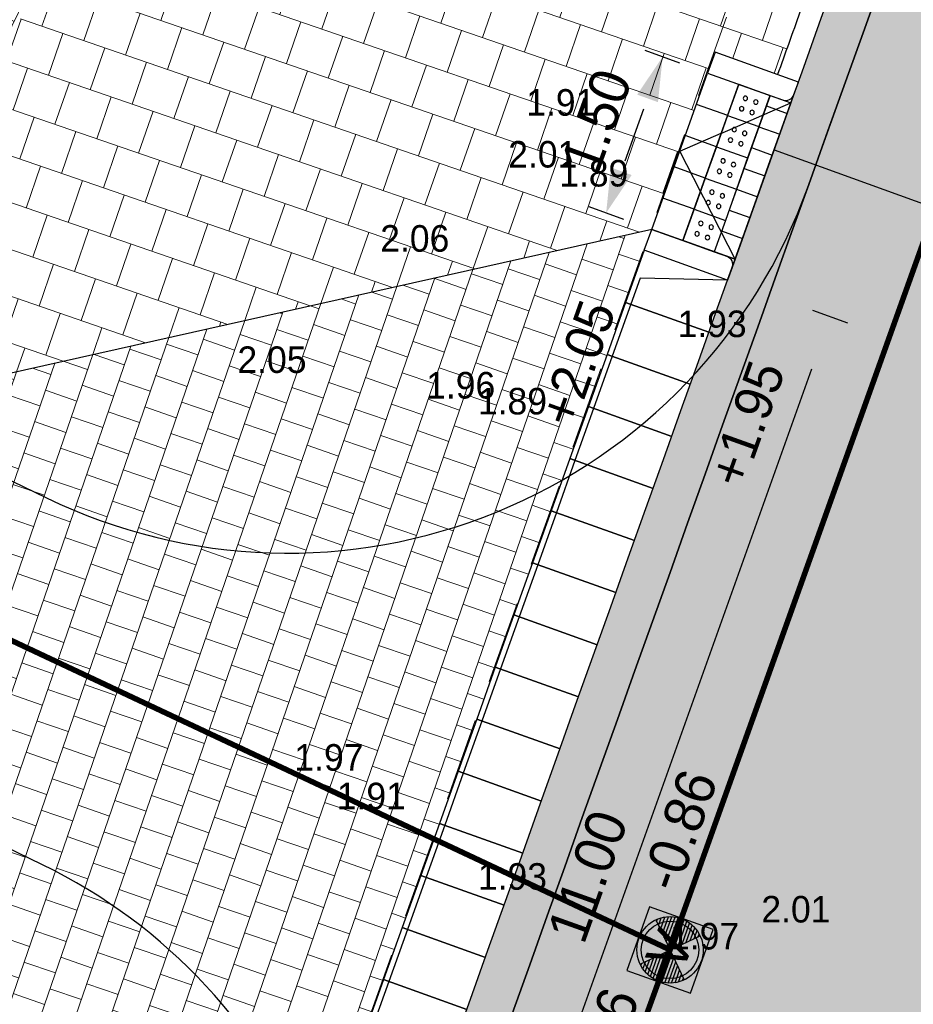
# Model space of a CAD drawing. Header units: metres. Extents: x 134157 to 138734, y 451157 to 455772.
# Tile 138 of 256: x 136402.22 to 136410.3, y 453374.65 to 453383.55. Entities that reach past the tile are written whole.
import ezdxf
from ezdxf import colors
from ezdxf.entities.mleader import LeaderData, LeaderLine
from ezdxf.enums import TextEntityAlignment as Align
from ezdxf.math import Vec2, Vec3

# ---------------------------------------------------------------- set-up
doc = ezdxf.new("R2010")
doc.units = ezdxf.units.M
doc.set_wipeout_variables(frame=1)
for name, pattern in [('DASHDOT__G2', [1.2, 0.6, -0.3, 0, -0.3]), ('HIDDEN__G5', [1.125, 0.75, -0.375]), ('TR18X20__G2', [2.6, 1, -0.4, 0, -0.4, 0, -0.4, 0, -0.4])]:
    doc.linetypes.add(name, pattern=pattern)
for name, color, linetype, plot in [('-DR-alg-hulplijnen', 210, 'Continuous', False), ('-DR-alg-hulplijnen aandachtspunten', 210, 'Continuous', False), ('-DR-alg-hulplijnen bochtstralen uitritconstructies', 210, 'Continuous', False)]:
    doc.layers.add(name, color=color, linetype=linetype, plot=plot)
doc.layers.add('-DR-alg-hulplijnen kantverharding asflast nieuwe fietsstraat', color=7, linetype='Continuous', true_color=0xff9429, plot=False)
for name, color, linetype in [('-DR-bs-rio-DWA Jutfaseweg', 253, 'Continuous'), ('-DR-bs-rio-inspectieput', 253, 'Continuous'), ('-DR-bs-rio-txt @ 0.2', 253, 'Continuous'), ('-DR-bs-txt-hoogtemaat', 253, 'Continuous'), ('-DR-nw-maatvoering', 3, 'Continuous'), ('-DR-nw-rio-putrand VWA', 2, 'Continuous'), ('-DR-nw-txt-hoogtemaat', 2, 'Continuous'), ('-DR-nw-vh-band 10x20 ob', 2, 'HIDDEN__G5'), ('-DR-nw-vh-band 18-20x25', 2, 'TR18X20__G2'), ('-DR-nw-vh-band 18-20x25 Inritperronbanden', 2, 'Continuous'), ('-DR-nw-vh-band 5-20x25', 2, 'DASHDOT__G2'), ('-DR-nw-vh-band inritband 800x180x500mm', 2, 'Continuous'), ('-DR-nw-vh-block invalide oprit dubbelklinkers', 252, 'Continuous'), ('-DR-nw-vh-block invalide oprit tegels 300x300x60', 252, 'Continuous'), ('-DR-nw-vh-block oprit Utrecht 80cm diep', 7, 'Continuous'), ('-DR-nw-vh-geleidelijntegels noppentegels 300x300x60', 250, 'Continuous'), ('-DR-nw-vh-kantverharding', 3, 'Continuous'), ('-DR-nw-vh-scheiding verhardingen trottoir', 1, 'Continuous')]:
    doc.layers.add(name, color=color, linetype=linetype)
doc.layers.add('-DR-nw-gr-arc-gras', color=7, linetype='Continuous', true_color=0xb5d5a4)
for name, color, linetype, lineweight in [('-DR-nw-rio-HWA 125', 170, 'HIDDEN__G5', 13), ('-DR-nw-vh-arc-dubbelklinkers inritten', 253, 'Continuous', 9), ('-DR-nw-vh-arc-tegels 300x300x45', 253, 'Continuous', 9), ('IO_IN_Inritblokken', 7, 'Continuous', 13)]:
    doc.layers.add(name, color=color, linetype=linetype, lineweight=lineweight)
doc.layers.add('-DR-nw-vh-arc-asfalt fietsstraat rood', color=7, linetype='Continuous', lineweight=9, true_color=0xdfbfc7)
doc.layers.add('-DR-nw-vh-arc-sbs kf bruinrood rabat halfsteens', color=7, linetype='Continuous', lineweight=9, true_color=0xb88485)
doc.layers.add('-DR-nw-vh-arc-halfverharding stabilizer', color=7, linetype='Continuous', lineweight=9, true_color=0xe2e1c1, transparency=0.1)
doc.layers.add('-DR-nw-vh-kantverharding halfverharding stabilizer', color=7, linetype='Continuous', true_color=0xe2e1c1, transparency=0.1)
doc.styles.add('CE', font='txt', dxfattribs={"height": 1.8})
doc.styles.add('Drong', font='txt', dxfattribs={"height": 1.8})
doc.dimstyles.new('Drong', dxfattribs={"dimtxt": 1.8, "dimasz": 2.5, "dimexe": 0, "dimexo": 0, "dimgap": 0.9, "dimtad": 1, "dimzin": 0, "dimdsep": 46, "dimtxsty": 'Drong', "dimblk": 'dimblk-wit', "dimcen": 0, "dimse1": 1, "dimse2": 1, "dimclrd": 256, "dimclre": 1, "dimclrt": 7, "dimadec": 0, "dimazin": 0, "dimtfac": 1, "dimtmove": 0, "dimatfit": 3, "dimfxl": 1, "dimtolj": 1, "dimtzin": 0, "dimarcsym": 0})
pattern_1 = [(71, (0, 0), (-0.05887645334, 0.44332106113), [0.4, -0.4]), (161, (0, 0), (-0.13022726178, -0.37820743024), [])]
pattern_2 = [(115.335625, (136419.71802, 453326.2367), (-0.223681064, -0.105903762), [0.06, -0.187485]), (205.335625, (136419.71802, 453326.2367), (0.105903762, -0.223681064), [0.06, -0.187485])]

# ---------------------------------------------------------------- blocks, each defined once
blk = doc.blocks.new('*U16')
for points in [[(3.7029, 10.358), (2.9496, 10.6273), (2.7813, 10.1565), (3.5346, 9.8872)], [(3.7029, 10.358), (2.9125, 10.3751), (2.8284, 10.1397)], [(3.5346, 9.8872), (2.7813, 10.1565), (2.613, 9.6857), (3.3663, 9.4164)], [(2.8284, 10.1397), (2.6601, 9.6688)], [(3.3663, 9.4164), (2.613, 9.6857), (2.4447, 9.2149), (3.198, 8.9456)], [(2.6601, 9.6688), (2.4917, 9.198)], [(3.198, 8.9456), (2.4447, 9.2149), (2.2763, 8.744), (3.0297, 8.4747)], [(2.4917, 9.198), (2.3234, 8.7272)], [(3.0297, 8.4747), (2.2763, 8.744), (2.108, 8.2732), (2.8613, 8.0039)], [(2.3234, 8.7272), (2.1551, 8.2564)], [(2.8613, 8.0039), (2.108, 8.2732), (1.9397, 7.8024), (2.693, 7.5331)], [(2.1551, 8.2564), (1.9868, 7.7856)], [(2.693, 7.5331), (1.9397, 7.8024), (1.7714, 7.3316), (2.5247, 7.0623)], [(1.9868, 7.7856), (1.8185, 7.3148)], [(2.5247, 7.0623), (1.7714, 7.3316), (1.6031, 6.8608), (2.3564, 6.5915)], [(1.8185, 7.3148), (1.6502, 6.8439)], [(2.3564, 6.5915), (1.6031, 6.8608), (1.4348, 6.3899), (2.1881, 6.1206)], [(1.6502, 6.8439), (1.4819, 6.3731)], [(2.1881, 6.1206), (1.4348, 6.3899), (1.2665, 5.9191), (2.0198, 5.6498)], [(1.4819, 6.3731), (1.3135, 5.9023)], [(2.0198, 5.6498), (1.2665, 5.9191), (1.0981, 5.4483), (1.8515, 5.179)], [(1.3135, 5.9023), (1.1452, 5.4315)], [(1.8515, 5.179), (1.0981, 5.4483), (0.9298, 4.9775), (1.6831, 4.7082)], [(1.1452, 5.4315), (0.9769, 4.9607)], [(1.6831, 4.7082), (0.9298, 4.9775), (0.7615, 4.5067), (1.5148, 4.2374)], [(0.9769, 4.9607), (0.8086, 4.4898)], [(1.5148, 4.2374), (0.7615, 4.5067), (0.5932, 4.0359), (1.3465, 3.7665)], [(0.8086, 4.4898), (0.6403, 4.019)], [(1.3465, 3.7665), (0.5932, 4.0359), (0.4249, 3.565), (1.1782, 3.2957)], [(0.6403, 4.019), (0.472, 3.5482)]]:
    blk.add_lwpolyline(points)
blk = doc.blocks.new('*X91')
at = {"color": 0, "ltscale": 0.5}
for p, q in [((126991, 427696), (127068, 427705)), ((125523, 427437), (125770, 427464)), ((125588, 427540), (125664, 427548)), ((126739, 427381), (127278, 427441)), ((126823, 427486), (127222, 427531)), ((126907, 427591), (127153, 427619)), ((125405, 427040), (126190, 427128)), ((125418, 427137), (126085, 427212)), ((125441, 427236), (125980, 427296)), ((125476, 427335), (125875, 427380)), ((126487, 427065), (127380, 427165)), ((126571, 427170), (127356, 427258)), ((126655, 427276), (127322, 427350)), ((125402, 426944), (126296, 427044)), ((125408, 426849), (126401, 426960)), ((125423, 426755), (126319, 426855)), ((126403, 426960), (127396, 427071)), ((126506, 426876), (127402, 426976)), ((126611, 426791), (127399, 426879)), ((125447, 426661), (126234, 426749)), ((125481, 426569), (126150, 426644)), ((125525, 426478), (126066, 426539)), ((126717, 426707), (127386, 426782)), ((126822, 426623), (127363, 426684)), ((126927, 426539), (127329, 426584)), ((125580, 426389), (125982, 426434)), ((125649, 426301), (125898, 426328)), ((125734, 426214), (125814, 426223)), ((127032, 426455), (127281, 426483)), ((127138, 426371), (127217, 426380))]:
    blk.add_line(p, q, dxfattribs=at)
blk = doc.blocks.new('Inspectieput')
at = {"color": 0, "ltscale": 0.5}
for p, q in [((-0.354, 0.353), (0.353, -0.354)), ((0.353, 0.353), (-0.354, -0.354))]:
    blk.add_line(p, q, dxfattribs=at)
blk.add_circle((0, 0), 0.5, dxfattribs=at)
at = {"color": 0, "ltscale": 0.5, "xscale": 0.0005, "yscale": 0.0005, "zscale": 0.0005, "rotation": 353.5734378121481}
blk.add_blockref('*X91', (-86.699, -205.064), dxfattribs=at)
blk = doc.blocks.new('*U119')
at = {"style": 'Drong'}
blk.add_attdef('BOBL', text='', height=1.8, rotation=359.9658, dxfattribs=at).set_placement((-108.455, 0.065), align=Align.BOTTOM_LEFT)
blk.add_attdef('MATERIAAL', text='', height=1.8, rotation=359.9658, dxfattribs=at).set_placement((0, 0), align=Align.BOTTOM_CENTER)
blk.add_attdef('BOBR', text='', height=1.8, rotation=359.9658, dxfattribs=at).set_placement((196.858, -0.118), align=Align.BOTTOM_RIGHT)
blk = doc.blocks.new('*U120')
at = {"style": 'Drong'}
blk.add_attdef('BOBL', text='', height=1.8, rotation=359.6866, dxfattribs=at).set_placement((-157.475, 0.861), align=Align.BOTTOM_LEFT)
blk.add_attdef('MATERIAAL', text='', height=1.8, rotation=359.6866, dxfattribs=at).set_placement((0, 0), align=Align.BOTTOM_CENTER)
blk.add_attdef('BOBR', text='', height=1.8, rotation=359.6866, dxfattribs=at).set_placement((162.167, -0.887), align=Align.BOTTOM_RIGHT)
blk = doc.blocks.new('*U1791')
blk.add_wipeout([(0, 0), (0.1387, -0.266), (-0.1272, -0.4047), (-0.266, -0.1387)])
for points in [[(-0.266, -0.1387), (0, 0)], [(0, 0), (0.1387, -0.266)], [(-0.266, -0.1387), (-0.1272, -0.4047)], [(-0.1272, -0.4047), (0.1387, -0.266)]]:
    blk.add_lwpolyline(points)
at = {"color": 253}
for centre in [(-0.1311, -0.1812), (-0.0424, -0.1349), (-0.0848, -0.2698), (0.0038, -0.2236)]:
    blk.add_circle(centre, 0.02, dxfattribs=at)
blk.add_wipeout([(-0.266, -0.1387), (-0.1272, -0.4047), (-0.3932, -0.5435), (-0.532, -0.2775)])
for points in [[(-0.532, -0.2775), (-0.266, -0.1387)], [(-0.266, -0.1387), (-0.1272, -0.4047)], [(-0.532, -0.2775), (-0.3932, -0.5435)], [(-0.3932, -0.5435), (-0.1272, -0.4047)]]:
    blk.add_lwpolyline(points)
for centre in [(-0.3084, -0.2737), (-0.3971, -0.3199), (-0.2622, -0.3623), (-0.3508, -0.4086)]:
    blk.add_circle(centre, 0.02, dxfattribs=at)
blk.add_wipeout([(-0.532, -0.2775), (-0.3932, -0.5435), (-0.6592, -0.6822), (-0.798, -0.4162)])
for points in [[(-0.798, -0.4162), (-0.532, -0.2775)], [(-0.532, -0.2775), (-0.3932, -0.5435)], [(-0.798, -0.4162), (-0.6592, -0.6822)], [(-0.6592, -0.6822), (-0.3932, -0.5435)]]:
    blk.add_lwpolyline(points)
for centre in [(-0.6631, -0.4586), (-0.5744, -0.4124), (-0.6168, -0.5473), (-0.5281, -0.5011)]:
    blk.add_circle(centre, 0.02, dxfattribs=at)
blk.add_wipeout([(-0.798, -0.4162), (-0.6592, -0.6822), (-0.9252, -0.821), (-1.064, -0.555)])
for points in [[(-1.064, -0.555), (-0.798, -0.4162)], [(-0.798, -0.4162), (-0.6592, -0.6822)], [(-1.064, -0.555), (-0.9252, -0.821)], [(-0.9252, -0.821), (-0.6592, -0.6822)]]:
    blk.add_lwpolyline(points)
for centre in [(-0.8404, -0.5511), (-0.929, -0.5974), (-0.7941, -0.6398), (-0.8828, -0.6861)]:
    blk.add_circle(centre, 0.02, dxfattribs=at)
blk.add_wipeout([(-1.064, -0.555), (-0.9252, -0.821), (-1.1912, -0.9597), (-1.3299, -0.6937)])
for points in [[(-1.3299, -0.6937), (-1.064, -0.555)], [(-1.064, -0.555), (-0.9252, -0.821)], [(-1.3299, -0.6937), (-1.1912, -0.9597)], [(-1.1912, -0.9597), (-0.9252, -0.821)]]:
    blk.add_lwpolyline(points)
for centre in [(-1.1064, -0.6899), (-1.195, -0.7361), (-1.0601, -0.7786), (-1.1488, -0.8248)]:
    blk.add_circle(centre, 0.02, dxfattribs=at)
blk = doc.blocks.new('*U1793')
at = {"layer": '-DR-nw-vh-block invalide oprit dubbelklinkers', "flags": 128}
for points in [[(-0.4033, 0.3568), (0.1023, 1.769)], [(0.3848, 1.6679), (-0.1209, 0.2557)], [(0.0405, 0.113), (0.6, 1.6758)], [(0.3848, 1.6679), (0.5731, 1.6005)], [(0.3511, 1.5738), (0.5394, 1.5064)], [(0.2836, 1.3855), (0.4719, 1.3181)], [(0.2162, 1.1972), (0.4045, 1.1298)], [(0.1488, 1.0089), (0.3371, 0.9415)], [(0.0814, 0.8206), (0.2697, 0.7532)], [(0.014, 0.6323), (0.2023, 0.5649)], [(-0.0535, 0.444), (0.1348, 0.3766)], [(-0.1209, 0.2557), (0.0674, 0.1883)]]:
    blk.add_lwpolyline(points, dxfattribs=at)
at = {"layer": '-DR-nw-vh-block invalide oprit tegels 300x300x60', "flags": 128}
for points in [[(0.0012, 1.4866), (-0.2812, 1.5877)], [(-0.0999, 1.2042), (-0.3824, 1.3053)], [(-0.2011, 0.9217), (-0.4835, 1.0229)], [(-0.3022, 0.6393), (-0.5846, 0.7404)]]:
    blk.add_lwpolyline(points, dxfattribs=at)
at = {"layer": '-DR-nw-vh-geleidelijntegels noppentegels 300x300x60', "xscale": -1, "rotation": 97.92191386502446}
blk.add_blockref('*U1791', (-0.4033, 0.3568), dxfattribs=at)
at = {"layer": '-DR-alg-hulplijnen'}
blk.add_lwpolyline([(-0.6858, 0.458), (-0.1801, 1.8702), (0.5731, 1.6005), (0.0674, 0.1883)], close=True, dxfattribs=at)
for points in [[(0.5731, 1.6005), (0.6405, 1.7888)], [(0.0674, 0.1883), (0, 0)]]:
    blk.add_lwpolyline(points, dxfattribs=at)
at = {"layer": '-DR-nw-vh-band 18-20x25 Inritperronbanden'}
for points in [[(0.6, 1.6758), (0.6405, 1.7888), (-0.1127, 2.0585), (-0.1801, 1.8702), (0.4978, 1.6275, 0.414214)], [(0.0405, 0.113), (0, 0), (-0.7532, 0.2697), (-0.6858, 0.458), (-0.0079, 0.2153, -0.414214)]]:
    blk.add_lwpolyline(points, format="xyb", close=True, dxfattribs=at)
at = {"layer": '-DR-nw-vh-scheiding verhardingen trottoir', "flags": 128}
for points in [[(-0.6858, 0.458), (-0.1801, 1.8702)], [(0.0674, 0.1883), (-0.4329, 1.1641), (0.5731, 1.6005)]]:
    blk.add_lwpolyline(points, dxfattribs=at)
blk = doc.blocks.new('dimblk-wit')
at = {"color": 7}
blk.add_line((0, -0.3333), (0, 0.3333), dxfattribs=at)
blk.add_solid([(0, 0), (-0.8, 0.2), (-0.8, -0.2)], dxfattribs=at)
blk = doc.blocks.new('*D773')
at = {"layer": '-DR-nw-maatvoering', "lineweight": -2, "transparency": 16777216}
blk.add_line((136407.697, 453382.2763), (136407.8672, 453382.7464), dxfattribs=at)
at = {"layer": 'Defpoints', "color": 0, "transparency": 16777216}
for p in [(136408.0374, 453383.2166), (136408.4442, 453383.0693), (136407.9335, 453381.6589)]:
    blk.add_point(p, dxfattribs=at)
at = {"layer": '-DR-nw-maatvoering', "lineweight": -2, "transparency": 16777216, "xscale": 0.5, "yscale": 0.5, "zscale": 0.5}
for p, rotation in [((136408.0374, 453383.2166), 70.09465014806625), ((136407.5267, 453381.8062), 250.0946501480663)]:
    blk.add_blockref('dimblk-wit', p, dxfattribs=dict(at, rotation=rotation))
at = {"layer": '-DR-nw-maatvoering', "color": 7, "transparency": 16777216, "insert": (136407.4401, 453382.6352), "char_height": 0.36, "attachment_point": 5, "rotation": 70.09465, "style": 'Drong'}
blk.add_mtext('\\A1;1.50', dxfattribs=at)
blk = doc.blocks.new('*D789')
at = {"layer": '-DR-nw-maatvoering', "lineweight": -2, "transparency": 16777216}
blk.add_line((136406.019, 453370.9797), (136409.3853, 453380.3961), dxfattribs=at)
at = {"layer": 'Defpoints', "color": 0, "transparency": 16777216}
for p in [(136408.6243, 453381.1991), (136409.5536, 453380.8669), (136404.9213, 453370.8411)]:
    blk.add_point(p, dxfattribs=at)
at = {"layer": '-DR-nw-maatvoering', "lineweight": -2, "transparency": 16777216, "xscale": 0.5, "yscale": 0.5, "zscale": 0.5}
for p, rotation in [((136409.5536, 453380.8669), 70.32838673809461), ((136405.8507, 453370.5089), 250.3283867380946)]:
    blk.add_blockref('dimblk-wit', p, dxfattribs=dict(at, rotation=rotation))
at = {"layer": '-DR-nw-maatvoering', "color": 7, "transparency": 16777216, "insert": (136407.3597, 453375.8103), "char_height": 0.36, "attachment_point": 5, "rotation": 70.32839, "style": 'Drong'}
blk.add_mtext('\\A1;11.00', dxfattribs=at)
blk = doc.blocks.new('*U2049')
at = {"color": 0}
blk.add_lwpolyline([(-0.2762, -0.3315), (0.3313, -0.2762), (0.276, 0.3313), (-0.3315, 0.2759)], close=True, dxfattribs=at)
at = {"color": 0, "ltscale": 0.5}
blk.add_circle((-0.0002, -0.0002), 0.2599, dxfattribs=at)
at = {"style": 'Drong'}
blk.add_text('V', height=0.36, dxfattribs=at).set_placement((0, 0), align=Align.MIDDLE_CENTER)

msp = doc.modelspace()

# ---------------------------------------------------------------- hatches: boundary and pattern name
at = {"layer": '-DR-nw-gr-arc-gras', "transparency": 33554687}
h = msp.add_hatch(dxfattribs=at)
h.set_pattern_fill('AGR-BOLLEN', color=256, scale=0.1, pattern_type=2)
h.set_pattern_definition(pattern_2)
edge = h.paths.add_edge_path()
edge.add_arc((-7000776.8095, 3043164.5676), 7592527.9974, 340.05675056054, 340.05722562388)
edge.add_line((136455.7816, 453494.2543), (136455.1236, 453494.4934))
edge.add_arc((380495.2224, 364992.5484), 259592.3036, 160.066656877, 160.080445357)
edge.add_line((136433.8323, 453435.7615), (136433.8135, 453435.7683))
edge.add_line((136433.8135, 453435.7683), (136432.1795, 453431.2551))
edge.add_line((136432.1795, 453431.2551), (136432.1983, 453431.2483))
edge.add_line((136432.1983, 453431.2483), (136431.6776, 453429.8696))
edge.add_line((136431.6776, 453429.8696), (136432.3364, 453429.6312))
edge.add_line((136432.3364, 453429.6312), (136434.3093, 453435.0766))
h = msp.add_hatch(dxfattribs=at)
h.set_pattern_fill('AGR-BOLLEN', color=256, scale=0.1, pattern_type=2)
h.set_pattern_definition(pattern_2)
edge = h.paths.add_edge_path()
edge.add_line((136383.2134, 453288.902), (136370.3108, 453255.8016))
edge.add_line((136370.3108, 453255.8016), (136371.2565, 453255.4864))
edge.add_line((136371.2565, 453255.4864), (136384.151, 453288.5538))
edge.add_line((136384.151, 453288.5538), (136396.0961, 453322.3793))
edge.add_arc((144469.9212, 450472.563), 8562.0152, 160.31249213, 160.55850732, ccw=False)
edge.add_arc((136275.927, 453000.1713), 380.6468, 69.386564, 69.632579, ccw=False)
edge.add_arc((138171.7298, 452736.5349), 1867.6731, 160.3687913, 160.6148065, ccw=False)
edge.add_arc((136543.2276, 453720.0757), 379.2681, 249.610148, 249.856163, ccw=False)
edge.add_arc((139775.6478, 452174.2359), 3568.9155, 160.2709001, 160.5169153, ccw=False)
edge.add_line((136416.2304, 453379.0067), (136415.2889, 453379.3438))
edge.add_arc((149594.4041, 448661.5345), 13998.1, 160.30384265, 160.54985784)
edge.add_line((136395.1532, 453322.7123), (136383.2134, 453288.902))
h = msp.add_hatch(dxfattribs=at)
h.set_pattern_fill('AGR-BOLLEN', color=256, scale=0.1, pattern_type=2)
h.set_pattern_definition(pattern_2)
edge = h.paths.add_edge_path()
edge.add_line((136414.3136, 453379.5863), (136414.3135, 453379.5863))
edge.add_line((136414.3135, 453379.5863), (136413.6546, 453379.8226))
edge.add_arc((132439.767, 454785.6654), 4215.2315, 340.2995085, 340.5177412, ccw=False)
edge.add_line((136408.2711, 453364.6968), (136408.9108, 453364.4663))
edge.add_line((136408.9108, 453364.4663), (136414.3136, 453379.5863))
at = {"layer": '-DR-nw-vh-arc-asfalt fietsstraat rood', "transparency": 33554687}
h = msp.add_hatch(color=256, dxfattribs=at)
h.dxf.hatch_style = 1
h.paths.add_polyline_path([(136403.7367, 453366.3314), (136407.6878, 453364.907, -0.000637), (136419.7061, 453398.4672), (136415.7538, 453399.8883, 0.000636)])
at = {"layer": '-DR-nw-vh-arc-dubbelklinkers inritten'}
h = msp.add_hatch(dxfattribs=at)
h.set_pattern_fill('AVH-TEGEL_200X200_HALFST', color=256, scale=1.5, angle=161, pattern_type=2)
h.set_pattern_definition([(161, (0, 0), (-0.33249079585, -0.044157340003), [0.3, -0.3]), (251, (0, 0), (0.28365557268, -0.09767044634), [])])
h.paths.add_polyline_path([(136407.9385, 453381.6571), (136400.7719, 453380.0515), (136398.1737, 453381.3099), (136396.866, 453378.6099), (136399.5015, 453377.3335), (136404.168, 453371.1104)])
at = {"layer": '-DR-nw-vh-arc-halfverharding stabilizer'}
h = msp.add_hatch(dxfattribs=at)
h.set_pattern_fill('GRAVEL', color=256, scale=0.03)
h.set_pattern_definition([(228.0127875, (0.54864, 0.762), (-6.096000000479, -6.8579999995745), [0.102516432, -10.1491450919]), (184.969741, (0.48006, 0.6858), (9.1439999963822, 0.7620000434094), [0.175921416, -17.416214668]), (132.5104471, (0.3048, 0.67056), (7.6200000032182, -8.381999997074), [0.124044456, -12.2804168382]), (267.273689, (0.00762, 0.48006), (0.762000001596, 15.23999999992), [0.160201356, -15.8599312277]), (292.83365418, (0, 0.32004), (-3.810000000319, 9.1439999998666), [0.15709011, -15.5519423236]), (357.273689, (0.06096, 0.17526), (-15.23999999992, 0.762000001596), [0.160201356, -15.8599312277]), (37.69424047, (0.22098, 0.16764), (-9.9059999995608, -7.6200000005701), [0.211858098, -20.9739345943]), (72.25532837, (0.38862, 0.29718), (5.3340000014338, 16.7639999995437), [0.200015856, -19.8015769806]), (121.42956562, (0.44958, 0.48768), (-6.096000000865, 9.9059999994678), [0.1607439, -15.9136637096]), (175.2363583, (0.36576, 0.62484), (8.38199999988, -0.762000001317), [0.183513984, -8.992181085]), (222.3974378, (0.18288, 0.64008), (-9.1439999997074, -8.3820000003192), [0.237323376, -23.4950317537]), (138.81407483, (0.762, 0.47244), (-5.33399999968, 4.572000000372), [0.081001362, -8.0191697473]), (171.4692344, (0.70104, 0.52578), (9.906000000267, -1.5239999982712), [0.154104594, -15.2563916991]), (225, (0.54864, 0.54864), (-1e-16, -0.762), [0.107762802, -0.9698679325]), (203.19859051, (0.4953, 0.64008), (3.810000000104, 1.523999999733), [0.058032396, -5.7451867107]), (291.80140949, (0.44196, 0.61722), (-0.76200000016, 2.285999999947), [0.082069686, -4.021425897]), (30.96375653, (0.47244, 0.54102), (2.286000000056, 1.523999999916), [0.133295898, -4.3098894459]), (161.56505118, (0.58674, 0.6096), (1.52400000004, -0.76199999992), [0.096386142, -2.313269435]), (16.389540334, (0, 0.61722), (7.62, 2.286), [0.1350264, -13.3676480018]), (70.34617594, (0.12954, 0.65532), (-3.048000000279, -8.381999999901), [0.113279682, -11.2146647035]), (293.19859051, (0.58674, 0.762), (-1.523999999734, 3.810000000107), [0.11606403, -5.6871550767]), (343.61045967, (0.63246, 0.65532), (-7.6200000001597, 2.285999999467), [0.1350264, -13.3676480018]), (339.44395478, (0, 0.14478), (-3.81, 1.524), [0.13021056, -6.3803202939]), (294.7751406, (0.12192, 0.09906), (-3.810000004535, 8.381999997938), [0.109101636, -10.8010780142]), (66.80140949, (0.59436, 0), (1.52399999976, 3.810000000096), [0.11606403, -5.6871550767]), (17.35402464, (0.64008, 0.10668), (-9.905999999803, -3.0480000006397), [0.127734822, -12.645712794]), (69.44395478, (0.22098, 0), (-1.524000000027, -3.80999999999), [0.06510528, -6.4454255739]), (101.309932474, (0.54864, 0), (-0.762, 3.048), [0.03885438, -3.8465984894]), (165.96375653, (0.54102, 0.0381), (2.286, -0.762), [0.15709011, -2.9847163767]), (186.00900596, (0.38862, 0.0762), (7.6199999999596, 0.7620000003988), [0.1455801, -14.412409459]), (303.69006753, (0.47244, 0.47244), (-0.76200000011, 1.52399999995), [0.109897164, -2.6375329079]), (353.15722659, (0.5334, 0.381), (12.9540000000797, -1.5239999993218), [0.191867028, -18.9948027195]), (60.9453959, (0.7239, 0.35814), (-3.048000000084, -5.333999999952), [0.078452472, -7.7668176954]), (90, (0.762, 0.4267), (-0.762, 0.762), [0.04572, -0.71628]), (120.25643716, (0.37338, 0.09906), (3.047999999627, -5.334000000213), [0.105860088, -10.480182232]), (48.0127875, (0.32004, 0.1905), (6.0960000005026, 6.857999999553), [0.205032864, -10.0466286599]), (0, (0.4572, 0.3429), (0.762, 0.762), [0.19812, -0.56388]), (325.3048465, (0.65532, 0.3429), (7.6200000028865, -5.3339999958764), [0.120482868, -11.9277950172]), (254.0546041, (0.75438, 0.27432), (-0.761999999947, -3.048000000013), [0.110948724, -5.4364950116]), (207.64597536, (0.7239, 0.16764), (-14.478000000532, -7.6199999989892), [0.18064353, -17.8837393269]), (175.42607874, (0.56388, 0.08382), (-9.9059999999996, 0.7619999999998), [0.191108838, -18.9197539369])])
edge = h.paths.add_edge_path()
edge.add_line((136415.7943, 453380.7555), (136414.9477, 453381.0586))
edge.add_line((136414.9477, 453381.0586), (136414.1942, 453381.3289))
edge.add_line((136414.1942, 453381.3289), (136413.6883, 453379.9167))
edge.add_line((136413.6883, 453379.9167), (136414.4414, 453379.6467))
edge.add_arc((149594.4041, 448661.5345), 13999, 160.30384448, 160.36992033)
edge.add_line((136409.009, 453364.4439), (136409.8567, 453364.1415))
edge.add_arc((149594.4041, 448661.5345), 13998.1, 160.30384265, 160.36992033, ccw=False)
edge.add_line((136415.2889, 453379.3438), (136415.7943, 453380.7555))
at = {"layer": '-DR-nw-vh-arc-sbs kf bruinrood rabat halfsteens', "transparency": 33554687}
h = msp.add_hatch(color=256, dxfattribs=at)
h.dxf.hatch_style = 1
h.paths.add_polyline_path([(136403.7367, 453366.3314, -0.000636), (136415.7538, 453399.8883), (136415.3875, 453400.02), (136409.4669, 453383.5524), (136409.3658, 453383.2701), (136408.7253, 453381.4813), (136408.6243, 453381.1991), (136408.4559, 453380.7283), (136408.2876, 453380.2575), (136408.1193, 453379.7867), (136407.951, 453379.3158), (136407.7827, 453378.845), (136407.6144, 453378.3742), (136407.4461, 453377.9034), (136407.2777, 453377.4326), (136407.1094, 453376.9618), (136406.9411, 453376.4909), (136406.7728, 453376.0201), (136406.6045, 453375.5493), (136406.4362, 453375.0785), (136406.2679, 453374.6077), (136406.0995, 453374.1368), (136405.9312, 453373.666), (136405.7629, 453373.1952), (136405.5946, 453372.7244), (136405.4263, 453372.2536), (136405.258, 453371.7827), (136405.0897, 453371.3119), (136404.9213, 453370.8411), (136404.0865, 453368.502), (136403.3621, 453366.4665)])
h = msp.add_hatch(color=256, dxfattribs=at)
h.dxf.hatch_style = 1
h.paths.add_polyline_path([(136414.0731, 453381.5847, -0.000318), (136420.0825, 453398.3319), (136419.7061, 453398.4672, 0.000637), (136407.6878, 453364.907), (136408.0641, 453364.7714, -0.000285), (136413.4327, 453379.7959), (136413.4326, 453379.7959)])
at = {"layer": '-DR-nw-vh-arc-tegels 300x300x45'}
h = msp.add_hatch(dxfattribs=at)
h.set_pattern_fill('AVH-TEGEL_200X200_HALFST', color=256, scale=2, angle=71, pattern_type=2)
h.set_pattern_definition(pattern_1)
h.paths.add_polyline_path([(136407.308, 453384.6443), (136409.0973, 453384.0034), (136408.9961, 453383.721), (136409.2785, 453383.6198), (136409.0772, 453383.0641), (136408.5116, 453383.2576), (136407.9385, 453381.6571), (136400.7719, 453380.0515), (136401.6508, 453381.932), (136403.1422, 453386.1108), (136403.7154, 453385.9256), (136406.6054, 453394.0296), (136408.4236, 453393.3834), (136409.9358, 453392.8398), (136410.2179, 453392.739), (136407.4771, 453385.1148)])
h = msp.add_hatch(dxfattribs=at)
h.set_pattern_fill('AVH-TEGEL_200X200_HALFST', color=256, scale=2, angle=154, pattern_type=2)
h.set_pattern_definition([(154, (0, 0), (-0.44719184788, -0.00441035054), [0.4, -0.4]), (244, (0, 0), (0.35951761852, -0.1753484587), [])])
h.paths.add_polyline_path([(136396.3861, 453387.083), (136395.4757, 453385.1508), (136395.6221, 453385.0804), (136395.5202, 453384.8683), (136398.5318, 453383.4259), (136401.6508, 453381.932), (136402.4691, 453384.2169)])
h = msp.add_hatch(dxfattribs=at)
h.set_pattern_fill('AVH-TEGEL_200X200_HALFST', color=256, scale=2, angle=71, pattern_type=2)
h.set_pattern_definition(pattern_1)
edge = h.paths.add_edge_path()
edge.add_line((136401.725, 453369.0256), (136403.5148, 453368.3875))
edge.add_line((136403.5148, 453368.3875), (136403.6156, 453368.6701))
edge.add_line((136403.6156, 453368.6701), (136403.8981, 453368.5693))
edge.add_arc((149594.4041, 448661.5345), 14005.2, 160.35088742, 160.36104845, ccw=False)
edge.add_line((136404.733, 453370.9084), (136404.168, 453371.1104))
edge.add_line((136404.168, 453371.1104), (136403.3907, 453372.1471))
edge.add_line((136403.3907, 453372.1471), (136403.0587, 453371.9511))
edge.add_line((136403.0587, 453371.9511), (136402.9178, 453371.5548))
edge.add_line((136402.9178, 453371.5548), (136402.4391, 453370.208))
edge.add_line((136402.4391, 453370.208), (136400.6959, 453370.8276))
edge.add_line((136400.6959, 453370.8276), (136401.3155, 453372.5707))
edge.add_line((136401.3155, 453372.5707), (136403.0587, 453371.9511))
edge.add_line((136403.0587, 453371.9511), (136403.368, 453372.1774))
edge.add_line((136403.368, 453372.1774), (136399.8194, 453376.9021))
edge.add_line((136399.8194, 453376.9021), (136398.377, 453372.898))
edge.add_line((136398.377, 453372.898), (136392.789, 453357.451))
edge.add_line((136392.789, 453357.451), (136391.8831, 453355.0669))
edge.add_line((136391.8831, 453355.0669), (136391.5102, 453355.1742))
edge.add_line((136391.5102, 453355.1742), (136389.1211, 453349.0589))
edge.add_line((136389.1211, 453349.0589), (136388.1499, 453346.4661))
edge.add_line((136388.1499, 453346.4661), (136392.323, 453344.983))
edge.add_line((136392.323, 453344.983), (136393.8837, 453346.9755))
edge.add_arc((149595.537, 448664.7103), 14007.4001, 160.3760696, 160.47179646, ccw=False)
edge = h.paths.add_edge_path(flags=16)
edge.add_line((136395.806, 453358.075), (136397.316, 453357.5375))
edge.add_arc((149925.8246, 448547.4917), 14358.1713, 160.42721439, 160.47151561)
edge.add_line((136393.6009, 453347.0758), (136392.088, 453347.6134))
edge.add_arc((149259.7092, 448780.403), 13654.1233, 160.41169257, 160.45828209, ccw=False)
edge = h.paths.add_edge_path(flags=0)
edge.add_line((136395.7324, 453357.5699), (136397.0542, 453357.0994))
edge.add_arc((149595.5368, 448664.7104), 14007.7999, 160.42843397, 160.4713872)
edge.add_line((136393.5401, 453347.2036), (136392.2157, 453347.6741))
edge.add_arc((149594.4042, 448661.5345), 14009.2001, 160.41464194, 160.45759386, ccw=False)
edge = h.paths.add_edge_path(flags=16)
edge.add_arc((142185.3068, 451300.1039), 6144.3924, 160.37890944, 160.420236, ccw=False)
edge.add_line((136397.6952, 453363.3806), (136399.2037, 453362.8434))
edge.add_arc((199932.0092, 430753.6083), 67435.8575, 160.411029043, 160.414794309)
edge.add_line((136397.7181, 453358.6682), (136396.2085, 453359.2055))
edge = h.paths.add_edge_path(flags=0)
edge.add_arc((134405.0717, 454070.0877), 2114.332, 340.3657892, 340.4675779)
edge.add_line((136397.729, 453363.1815), (136399.0491, 453362.7113))
edge.add_arc((134873.1694, 453902.996), 1618.7082, 340.36898, 340.5019243, ccw=False)
edge.add_line((136397.7913, 453359.1723), (136396.47, 453359.6425))

# ---------------------------------------------------------------- linework, layer by layer
at = {"layer": '-DR-alg-hulplijnen'}
msp.add_lwpolyline([(136408.6917, 453381.3874), (136408.6243, 453381.1991)], dxfattribs=at)
at = {"layer": '-DR-alg-hulplijnen bochtstralen uitritconstructies', "flags": 128}
for points in [[(136401.1093, 453379.8881), (136402.4656, 453379.2312, 0.445866), (136409.3518, 453382.0442), (136412.9753, 453392.1535)], [(136402.0403, 453361.5725), (136404.953, 453369.7389, 0.382805), (136402.423, 453375.9186), (136400.6866, 453376.7595)]]:
    msp.add_lwpolyline(points, format="xyb", dxfattribs=at)
msp.add_lwpolyline([(136409.0456, 453382.3757), (136413.7518, 453380.6752)], dxfattribs=at)
at = {"layer": '-DR-alg-hulplijnen kantverharding asflast nieuwe fietsstraat'}
msp.add_lwpolyline([(136620.467, 453951.9335), (136618.8898, 453946.4661, -0.016644), (136617.8616, 453943.3012), (136595.3672, 453881.1792, -0.016644), (136594.1307, 453878.0896), (136591.8417, 453872.88, 0.011636), (136590.9555, 453870.7284), (136590.6052, 453869.7904), (136590.2291, 453869.9266), (136581.6874, 453846.3374, 0.004102), (136573.5235, 453823.2001, -0.004267), (136564.9699, 453798.9843), (136433.5968, 453436.9246, 0.002152), (136392.9845, 453323.4782), (136381.057, 453289.7028), (136367.7043, 453255.4478), (136367.6832, 453255.3879)], format="xyb", dxfattribs=at)
at = {"layer": '-DR-bs-rio-DWA Jutfaseweg', "const_width": 0.05, "flags": 128}
for points in [[(136408.1043, 453375.1461), (136429.0233, 453433.5741)], [(136408.1043, 453375.1461), (136381.469, 453387.6515)], [(136385.6001, 453313.2417), (136408.1043, 453375.1461)]]:
    msp.add_lwpolyline(points, dxfattribs=at)
at = {"layer": '-DR-nw-vh-band 10x20 ob', "ltscale": 0.9}
msp.add_lwpolyline([(136393.0301, 453319.7035), (136394.2103, 453323.0453, -0.001069), (136414.2631, 453379.4454)], format="xyb", dxfattribs=at)
at = {"layer": '-DR-nw-vh-band 18-20x25'}
msp.add_lwpolyline([(136409.0764, 453383.0554, -0.000011), (136409.2785, 453383.6198, -0.000005)], format="xyb", dxfattribs=at)
at = {"layer": '-DR-nw-vh-band 5-20x25'}
msp.add_lwpolyline([(136392.703, 453320.8794), (136393.5502, 453323.2784, -0.001051), (136413.2671, 453378.74)], format="xyb", dxfattribs=at)
at = {"layer": '-DR-nw-vh-block invalide oprit dubbelklinkers', "flags": 128}
msp.add_lwpolyline([(136408.6647, 453381.3121), (136409.2243, 453382.8749)], dxfattribs=at)
at = {"layer": '-DR-nw-vh-kantverharding'}
for points in [[(136363.7281, 453256.8013), (136363.7665, 453256.9101), (136377.1193, 453291.1651), (136389.0242, 453324.8767, -0.002152), (136429.6487, 453438.3572), (136561.0218, 453800.4169, 0.004267), (136569.5514, 453824.5651, -0.004102), (136577.7383, 453847.7674), (136586.3288, 453871.4915), (136585.9525, 453871.6277)], [(136367.6832, 453255.3879), (136367.7043, 453255.4478), (136381.057, 453289.7028), (136392.9845, 453323.4782, -0.002152), (136433.5968, 453436.9246), (136564.9699, 453798.9843, 0.004267), (136573.5235, 453823.2001, -0.004102), (136581.6874, 453846.3374), (136590.2291, 453869.9266), (136590.6052, 453869.7904)], [(136392.1877, 453320.0207), (136393.3616, 453323.345, -0.002152), (136433.9728, 453436.7882), (136565.3459, 453798.8479, 0.004267), (136573.9017, 453823.0701, -0.004102), (136582.0635, 453846.2012), (136590.469, 453869.4143)], [(136388.6453, 453325.0051, -0.002152), (136429.2727, 453438.4937), (136433.4882, 453450.1116)], [(136393.0411, 453319.4343), (136394.3046, 453323.012, -0.001073), (136414.4415, 453379.6471, -0.001073)]]:
    msp.add_lwpolyline(points, format="xyb", dxfattribs=at)
at = {"layer": '-DR-nw-vh-scheiding verhardingen trottoir', "flags": 128}
msp.add_lwpolyline([(136407.9383, 453381.6568), (136408.4432, 453383.0692)], dxfattribs=at)
at = {"layer": '-DR-nw-vh-scheiding verhardingen trottoir'}
msp.add_lwpolyline([(136407.9385, 453381.6571), (136400.7719, 453380.0515)], dxfattribs=at)
at = {"layer": 'IO_IN_Inritblokken'}
msp.add_line((136408.6243, 453381.1991), (136407.871, 453381.4684), dxfattribs=at)

# ---------------------------------------------------------------- block references
at = {"layer": '-DR-bs-rio-inspectieput', "xscale": 0.6, "yscale": 0.6, "zscale": 0.001, "rotation": 70.33562535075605}
msp.add_blockref('Inspectieput', (136408.1041, 453375.1464, 1.969), dxfattribs=at)
at = {"layer": '-DR-bs-rio-txt @ 0.2'}
ref = msp.add_blockref('*U119', (136415.5839, 453396.0371, 1.969), dxfattribs=dict(at, xscale=0.2, yscale=0.2, zscale=0.2, rotation=70.33562535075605))
ref.add_attrib('BOBL', '-0.86', dxfattribs={"layer": '0', "height": 0.36, "rotation": 70.30139, "style": 'Drong'}).set_placement((136408.2724, 453375.6155, 1.969), align=Align.BOTTOM_LEFT)
ref = msp.add_blockref('*U120', (136396.8522, 453344.1939, 1.959), dxfattribs=dict(at, xscale=0.2, yscale=0.2, zscale=0.2, rotation=70.33562535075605))
ref.add_attrib('BOBR', '-0.86', dxfattribs={"layer": '0', "height": 0.36, "rotation": 70.02225, "style": 'Drong'}).set_placement((136407.9334, 453374.6762, 1.959), align=Align.BOTTOM_RIGHT)
at = {"layer": '-DR-nw-rio-putrand VWA', "rotation": 65.17122220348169}
msp.add_blockref('*U2049', (136408.1043, 453375.1461), dxfattribs=at)
at = {"layer": '-DR-nw-vh-band inritband 800x180x500mm'}
msp.add_blockref('*U16', (136404.9213, 453370.8411), dxfattribs=at)

# ---------------------------------------------------------------- texts
at = {"layer": '-DR-bs-txt-hoogtemaat', "color": 253, "char_height": 0.24, "attachment_point": 7, "style": 'Drong'}
for s, insert in [('1.91', (136406.804, 453382.681, 1.908)), ('2.01', (136406.641, 453382.212, 2.006)), ('1.89', (136407.102, 453382.041, 1.886)), ('2.06', (136405.484, 453381.452, 2.062)), ('1.93', (136408.172, 453380.68, 1.929)), ('2.05', (136404.193, 453380.356, 2.046)), ('1.96', (136405.899, 453380.125, 1.961)), ('1.89', (136406.367, 453379.981, 1.889)), ('1.97', (136404.708, 453376.762, 1.971)), ('1.91', (136405.091, 453376.413, 1.913)), ('1.93', (136406.367, 453375.686, 1.93)), ('2.01', (136408.93, 453375.39, 2.005)), ('1.97', (136408.104, 453375.146, 1.969))]:
    msp.add_mtext(s, dxfattribs=dict(at, insert=insert))
at = {"layer": '-DR-nw-txt-hoogtemaat', "style": 'Drong'}
for s, p in [('+2.05', (136407.2319, 453379.8488)), ('+1.95', (136408.7635, 453379.3014))]:
    msp.add_text(s, height=0.34, rotation=70.33563, dxfattribs=at).set_placement(p)

# ---------------------------------------------------------------- leaders
at = {"layer": '-DR-alg-hulplijnen aandachtspunten'}
ml = msp.add_multileader_mtext('Standard', dxfattribs=at)
ml.set_content("Dient hier ook nog rekening gehouden te worden \\Pmet het plaatsen van nieuw OC's ?", color=7, style='CE')
ml.set_leader_properties(color=256, linetype='ByLayer', lineweight=-1)
ml.build(insert=Vec2(0, 0))
ml.multileader.update_dxf_attribs({"text_left_attachment_type": 5, "text_right_attachment_type": 5, "dogleg_length": 70.9046, "arrow_head_size": 0.5, "scale": 0.2})
ctx = ml.context
ctx.base_point, ctx.scale, ctx.char_height, ctx.arrow_head_size, ctx.landing_gap_size, ctx.plane_origin, ctx.plane_x_axis, ctx.plane_y_axis = Vec3(136395.2806, 453388.4379), 0.2, 0.8, 0.5, 0.04, Vec3(136406.1632, 453380.7244), Vec3(0.33651, 0.94168), Vec3(-0.94168, 0.33651)
ctx.left_attachment, ctx.right_attachment = 5, 5
notes = []
notes.append((ctx, [(1, (1, 1, 0), (136403.6534, 453411.8681), (-0.33651, -0.94168), 0.8587, [(0, [(136415.6728, 453415.4304)], 0, [])])]))
ctx.mtext.insert, ctx.mtext.text_direction, ctx.mtext.rotation, ctx.mtext.flow_direction = Vec3(136393.0512, 453389.277), Vec3(0.33651, 0.94168), 1.227588, 5
for ctx, leaders in notes:
    for number, flags, end, landing, length, lines in leaders:
        leader = LeaderData()
        leader.index, (leader.has_last_leader_line, leader.has_dogleg_vector, leader.attachment_direction) = number, flags
        leader.last_leader_point, leader.dogleg_vector, leader.dogleg_length = Vec3(end), Vec3(landing), length
        for number, points, colour, breaks in lines:
            line = LeaderLine()
            line.index, line.vertices, line.color, line.breaks = number, Vec3.list(points), colors.encode_raw_color(colour), breaks
            leader.lines.append(line)
        ctx.leaders.append(leader)

# ---------------------------------------------------------------- next in the draw order: block references
at = {"layer": '-DR-nw-vh-block oprit Utrecht 80cm diep'}
msp.add_blockref('*U1793', (136408.6243, 453381.1991), dxfattribs=at)

# ---------------------------------------------------------------- next in the draw order: linework, layer by layer
at = {"layer": '-DR-alg-hulplijnen kantverharding asflast nieuwe fietsstraat'}
for points in [[(136615.5575, 453953.7113), (136612.5988, 453946.9774), (136593.3968, 453893.9481), (136588.98, 453881.7567), (136586.9297, 453874.6505, -0.015888), (136585.9525, 453871.6277), (136586.3288, 453871.4915), (136577.7383, 453847.7674, 0.004102), (136569.5514, 453824.5651, -0.004267), (136561.0218, 453800.4169), (136429.6487, 453438.3572, 0.002152), (136389.0242, 453324.8767), (136377.1193, 453291.1651), (136363.7665, 453256.9101), (136359.0795, 453243.6376)], [(136615.5575, 453953.7113), (136612.5988, 453946.9774), (136593.3968, 453893.9481), (136588.98, 453881.7567), (136586.9297, 453874.6505, -0.015888), (136585.9525, 453871.6277), (136586.3288, 453871.4915), (136577.7383, 453847.7674, 0.004102), (136569.5514, 453824.5651, -0.004267), (136561.0218, 453800.4169), (136429.6487, 453438.3572, 0.002152), (136389.0242, 453324.8767), (136377.1193, 453291.1651), (136363.7665, 453256.9101), (136363.7281, 453256.8013)], [(136620.467, 453951.9335), (136618.8898, 453946.4661, -0.016644), (136617.8616, 453943.3012), (136595.3672, 453881.1792, -0.016644), (136594.1307, 453878.0896), (136591.8417, 453872.88, 0.011636), (136590.9555, 453870.7284), (136590.6052, 453869.7904), (136590.2291, 453869.9266), (136581.6874, 453846.3374, 0.004102), (136573.5235, 453823.2001, -0.004267), (136564.9699, 453798.9843), (136433.5968, 453436.9246, 0.002152), (136392.9845, 453323.4782), (136381.057, 453289.7028), (136367.7043, 453255.4478), (136363.0398, 453242.239)]]:
    msp.add_lwpolyline(points, format="xyb", dxfattribs=at)
at = {"layer": '-DR-nw-rio-HWA 125'}
msp.add_lwpolyline([(136400.7907, 453361.6803), (136409.9326, 453387.2627)], dxfattribs=at)
at = {"layer": '-DR-nw-vh-kantverharding'}
for points in [[(136359.0795, 453243.6376), (136363.7665, 453256.9101), (136377.1193, 453291.1651), (136389.0242, 453324.8767, -0.002152), (136429.6487, 453438.3572), (136561.0218, 453800.4169, 0.004267), (136569.5514, 453824.5651, -0.004102), (136577.7383, 453847.7674), (136586.3288, 453871.4915), (136585.9525, 453871.6277)], [(136363.0398, 453242.239), (136367.7043, 453255.4478), (136381.057, 453289.7028), (136392.9845, 453323.4782, -0.002152), (136433.5968, 453436.9246), (136564.9699, 453798.9843, 0.004267), (136573.5235, 453823.2001, -0.004102), (136581.6874, 453846.3374), (136590.2291, 453869.9266), (136590.6052, 453869.7904)]]:
    msp.add_lwpolyline(points, format="xyb", dxfattribs=at)
at = {"layer": '-DR-nw-vh-kantverharding halfverharding stabilizer'}
msp.add_lwpolyline([(136370.2626, 453255.6779), (136383.2134, 453288.902), (136395.1532, 453322.7123, -0.001073), (136415.2889, 453379.3438), (136415.7945, 453380.7559, -0.001051), (136435.7589, 453436.1401), (136510.2738, 453641.5007)], format="xyb", dxfattribs=at)

# ---------------------------------------------------------------- next in the draw order: dimensions: what is measured, and where the dimension line sits
at = {"layer": '-DR-nw-maatvoering'}
dim = msp.add_aligned_dim(p1=(136407.9335, 453381.6589), p2=(136408.4442, 453383.0693), distance=0.4326, dimstyle='Drong', dxfattribs=at)
dim.commit()
dim.dimension.update_dxf_attribs({"geometry": '*D773', "text_midpoint": (136407.4401, 453382.6352)})
dim = msp.add_aligned_dim(p1=(136404.9213, 453370.8411), p2=(136408.6243, 453381.1991), distance=-0.987, dimstyle='Drong', override={"dimtfill": 0}, dxfattribs=at)
dim.commit()
dim.dimension.update_dxf_attribs({"geometry": '*D789', "text_midpoint": (136407.3597, 453375.8103)})

doc.saveas('drawing.dxf')
